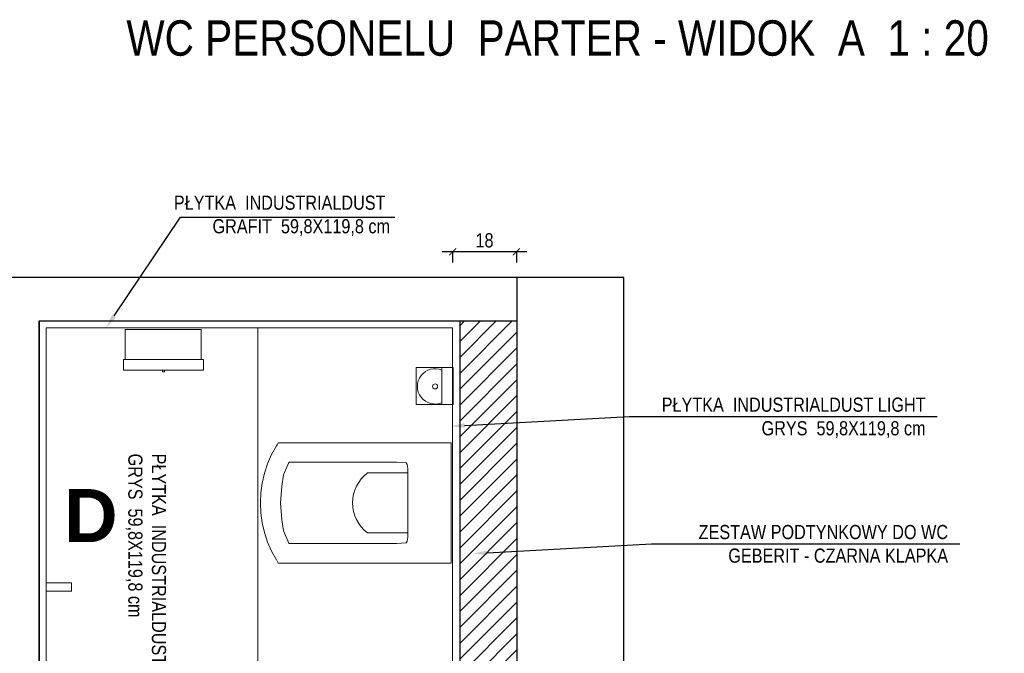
# Model space of a CAD drawing. Header units: millimetres. Extents: x -9038497 to 54128, y -10570064 to 59476.
# Tile 107 of 135: x 48381 to 48659, y 20646 to 20825. Entities that reach past the tile are written whole.
import ezdxf
from ezdxf import colors
from ezdxf.entities.mleader import LeaderData, LeaderLine
from ezdxf.math import Vec2, Vec3

# ---------------------------------------------------------------- set-up
doc = ezdxf.new("R2010")
doc.units = ezdxf.units.MM
doc.header["$LTSCALE"] = 0.8
doc.header["$PDMODE"] = 2
for name, color, linetype, lineweight in [('0 proj_schody', 2, 'Continuous', 18), ('0 proj_widok widok widok', 7, 'Continuous', 0), ('0 proj_wyposażenie sanitarne', 40, 'Continuous', 18), ('SCIANY', 1, 'Continuous', 30), ('tynk', 252, 'Continuous', 5)]:
    doc.layers.add(name, color=color, linetype=linetype, lineweight=lineweight)
doc.styles.get("Standard").update_dxf_attribs({"font": 'g12f13.shx', "width": 0.8, "height": 10})
doc.styles.add('WYMIAR-20', font='ARIALN.TTF', dxfattribs={"height": 4})
doc.styles.add('WYMIAR-50', font='ARIALN.TTF', dxfattribs={"height": 10})
doc.dimstyles.new('SKALA-20', dxfattribs={"dimscale": 2, "dimtxt": 2, "dimasz": 1, "dimexe": 1.5, "dimexo": 1.5, "dimgap": 0.6, "dimtad": 1, "dimdec": 1, "dimrnd": 0.5, "dimdsep": 46, "dimtxsty": 'WYMIAR-20', "dimblk": 'ARCHTICK', "dimcen": 1.2, "dimdle": 1.5, "dimclrd": 256, "dimclre": 256, "dimclrt": 256, "dimadec": 0, "dimazin": 0, "dimtfac": 0.5, "dimtdec": 1, "dimtix": 1, "dimtmove": 2, "dimatfit": 3, "dimfxl": 2, "dimfxlon": 1, "dimtolj": 1, "dimarcsym": 0})

# ---------------------------------------------------------------- blocks, each defined once
blk = doc.blocks.new('_ArchTick')
at = {"color": 0, "linetype": 'ByBlock', "const_width": 0.15}
blk.add_lwpolyline([(-0.5, -0.5), (0.5, 0.5)], dxfattribs=at)
blk = doc.blocks.new('*D2523')
at = {"layer": '0 proj_widok widok widok', "lineweight": -2, "transparency": 16777216}
for p, q in [((48524.45, 20759.72), (48500.45, 20759.72)), ((48503.45, 20759.72), (48503.45, 20756.72)), ((48521.45, 20759.72), (48521.45, 20756.72))]:
    blk.add_line(p, q, dxfattribs=at)
at = {"layer": 'Defpoints', "color": 0, "lineweight": 0, "transparency": 16777216}
for p in [(48503.45, 20761.14), (48521.45, 20761.14), (48503.45, 20759.72)]:
    blk.add_point(p, dxfattribs=at)
at = {"layer": '0 proj_widok widok widok', "lineweight": -2, "transparency": 16777216, "xscale": 2, "yscale": 2, "zscale": 2, "rotation": 180}
blk.add_blockref('_ArchTick', (48503.45, 20759.72), dxfattribs=at)
at = {"layer": '0 proj_widok widok widok', "lineweight": -2, "transparency": 16777216, "xscale": 2, "yscale": 2, "zscale": 2}
blk.add_blockref('_ArchTick', (48521.45, 20759.72), dxfattribs=at)
at = {"layer": '0 proj_widok widok widok', "lineweight": 0, "transparency": 16777216, "insert": (48512.45, 20762.96), "char_height": 4, "attachment_point": 5, "style": 'WYMIAR-20'}
blk.add_mtext('\\A1;18', dxfattribs=at)
blk = doc.blocks.new('roca gap wc rzut')
at = {"layer": '0 proj_wyposażenie sanitarne'}
for p, q in [((-830.27, 29352.38), (-864.27, 29352.38)), ((-858.58, 29339.65), (-858.77, 29336.95)), ((-858.13, 29339.94), (-858.58, 29339.65)), ((-856.96, 29340.08), (-858.13, 29339.94)), ((-847.27, 29340.08), (-856.96, 29340.08)), ((-847.27, 29340.08), (-837.58, 29340.08)), ((-837.58, 29340.08), (-836.4, 29339.94)), ((-836.4, 29339.94), (-835.95, 29339.65)), ((-835.95, 29339.65), (-835.77, 29336.95)), ((-858.77, 29306.54), (-858.65, 29306.44)), ((-858.65, 29306.44), (-855.16, 29305)), ((-855.16, 29305), (-852.04, 29304.45)), ((-852.04, 29304.45), (-847.27, 29304.14)), ((-842.5, 29304.45), (-847.27, 29304.14)), ((-839.38, 29305), (-842.5, 29304.45)), ((-835.89, 29306.44), (-839.38, 29305)), ((-835.77, 29306.54), (-835.89, 29306.44))]:
    blk.add_line(p, q, dxfattribs=at)
for points in [[(-864.27, 29352.38), (-864.27, 29303.49)], [(-830.27, 29303.49), (-830.27, 29352.38)], [(-855.77, 29340.08), (-855.77, 29328.69)], [(-838.77, 29328.69), (-838.77, 29340.08)], [(-858.77, 29336.95), (-858.77, 29306.54)], [(-835.77, 29306.54), (-835.77, 29336.95)], [(-864.27, 29303.49), (-863.71, 29303.13), (-863.38, 29302.94), (-860.95, 29301.6), (-858.35, 29300.48), (-855.63, 29299.58), (-852.88, 29298.95), (-850.08, 29298.56), (-847.27, 29298.43), (-844.45, 29298.56), (-841.65, 29298.95), (-838.9, 29299.58), (-836.19, 29300.48), (-833.59, 29301.6), (-831.15, 29302.94), (-830.83, 29303.13), (-830.27, 29303.49)]]:
    blk.add_lwpolyline(points, dxfattribs=at)
blk.add_arc((-847.27, 29335.2), 10.7, 217.4191, 322.5809, dxfattribs=at)
blk = doc.blocks.new('szczotka wc rz')
at = {"layer": '0 proj_wyposażenie sanitarne', "lineweight": 0}
blk.add_line((-2549.15, 1881.62), (-2538.65, 1881.62), dxfattribs=at)
blk.add_lwpolyline([(-2549.15, 1878.41), (-2538.65, 1878.41), (-2538.65, 1888.91), (-2549.15, 1888.91)], close=True, dxfattribs=at)
blk.add_circle((-2543.99, 1883.55), 0.71, dxfattribs=at)
blk.add_arc((-2543.99, 1883.55), 5, 337.2512, 202.7488, dxfattribs=at)
blk = doc.blocks.new('poj na papier toal. bok')
at = {"layer": '0 proj_wyposażenie sanitarne', "lineweight": 0}
for p, q in [((-2521.1, 1876.23), (-2521.1, 1854.74)), ((-2512.6, 1876.23), (-2521.1, 1876.23)), ((-2512.6, 1876.83), (-2509.6, 1876.83)), ((-2512.6, 1876.83), (-2512.6, 1854.23)), ((-2509.6, 1876.83), (-2509.6, 1854.23)), ((-2512.6, 1854.74), (-2521.1, 1854.74)), ((-2512.6, 1854.23), (-2509.6, 1854.23))]:
    blk.add_line(p, q, dxfattribs=at)
blk.add_lwpolyline([(-2509.05, 1865.81), (-2509.6, 1865.81), (-2509.6, 1865.25), (-2509.05, 1865.25)], close=True, dxfattribs=at)

msp = doc.modelspace()

# ---------------------------------------------------------------- hatches: boundary and pattern name
at = {"layer": '0 proj_widok widok widok', "lineweight": 0, "true_color": 0x636466, "transparency": 33554687}
h = msp.add_hatch(dxfattribs=at)
h.set_pattern_fill('ANSI31', color=251)
h.set_pattern_definition([(45, (-101266.953, 24106.7605), (-2.24506403, 2.24506403), [])])
h.paths.add_polyline_path([(48521.6, 20740.2), (48505.43, 20740.2), (48505.43, 20636.2), (48521.6, 20636.2)])

# ---------------------------------------------------------------- linework, layer by layer
at = {"layer": '0 proj_schody', "lineweight": 0}
for p, q in [((48395.73, 20666.18), (48388.44, 20666.18)), ((48395.73, 20663.75), (48395.73, 20666.18)), ((48388.61, 20663.75), (48395.73, 20663.75))]:
    msp.add_line(p, q, dxfattribs=at)
at = {"layer": '0 proj_widok widok widok', "lineweight": 0}
msp.add_line((48448.42, 20738.2), (48448.42, 20493.93), dxfattribs=at)
at = {"layer": 'SCIANY', "ltscale": 40}
for p, q in [((48551.83, 20752.46), (48227.1, 20752.46)), ((48521.6, 20752.46), (48521.6, 20524.07)), ((48551.83, 20474.32), (48551.83, 20752.46)), ((48386.6, 20740.2), (48386.6, 20636.2)), ((48386.6, 20636.2), (48386.6, 20740.2)), ((48386.6, 20740.2), (48521.6, 20740.2)), ((48505.43, 20740.2), (48505.43, 20636.2))]:
    msp.add_line(p, q, dxfattribs=at)
at = {"layer": 'tynk', "lineweight": 0, "ltscale": 40}
for p, q in [((48503.43, 20738.2), (48388.6, 20738.2)), ((48388.6, 20738.2), (48388.6, 20638.2)), ((48503.43, 20638.2), (48503.43, 20738.2))]:
    msp.add_line(p, q, dxfattribs=at)

# ---------------------------------------------------------------- block references
at = {"layer": '0 proj_widok widok widok', "lineweight": 0}
for name, p, rotation in [('poj na papier toal. bok', (46556.16, 18216.71), 270), ('szczotka wc rz', (50382.03, 23265.68), 89.99999999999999), ('roca gap wc rzut', (19150.68, 19841.48), 270)]:
    msp.add_blockref(name, p, dxfattribs=dict(at, rotation=rotation))

# ---------------------------------------------------------------- texts
for s, width, gutter_width, insert, char_height, attachment_point, style in [('WC PERSONELU  PARTER - WIDOK  A  1 : 20 ', 261.731, 50, (48411.23, 20825.18), 10, 1, 'WYMIAR-50'), ('PŁYTKA  INDUSTRIALDUST  GRAFIT  59,8X119,8 cm  ', 78.8002, 20, (48485.74, 20775.63), 4, 3, 'WYMIAR-20'), ('PŁYTKA  INDUSTRIALDUST LIGHT GRYS  59,8X119,8 cm  ', 78.8002, 20, (48637.11, 20718.52), 4, 3, 'WYMIAR-20'), ('{\\fArial Unicode MS|b1|i0|c238|p34;D}', 21.4671, 50, (48393.63, 20692.67), 15, 1, 'WYMIAR-50'), ('ZESTAW PODTYNKOWY DO WC GEBERIT - CZARNA KLAPKA  ', 78.8002, 20, (48643.47, 20682.51), 4, 3, 'WYMIAR-20')]:
    msp.add_mtext_dynamic_manual_height_columns(s, width=width, gutter_width=gutter_width, heights=[0], dxfattribs=dict(at, insert=insert, char_height=char_height, attachment_point=attachment_point, style=style))
at = {"layer": '0 proj_widok widok widok', "lineweight": 0, "insert": (48422.44, 20702.69), "char_height": 4, "attachment_point": 1, "rotation": 270, "style": 'WYMIAR-20'}
msp.add_mtext_dynamic_manual_height_columns('PŁYTKA  INDUSTRIALDUST LIGHT GRYS  59,8X119,8 cm  ', width=78.8002, gutter_width=20, heights=[0], dxfattribs=at)

# ---------------------------------------------------------------- dimensions: what is measured, and where the dimension line sits
at = {"layer": '0 proj_widok widok widok', "lineweight": 0}
dim = msp.add_linear_dim(base=(48503.45, 20759.72), p1=(48521.45, 20761.14), p2=(48503.45, 20761.14), dimstyle='SKALA-20', dxfattribs=at)
dim.commit()
dim.dimension.update_dxf_attribs({"geometry": '*D2523', "text_midpoint": (48512.45, 20762.96)})

# ---------------------------------------------------------------- leaders
ml = msp.add_multileader_mtext('Standard', dxfattribs=at)
ml.set_content('', color=256)
ml.set_leader_properties()
ml.build(insert=Vec2(0, 0))
ml.multileader.update_dxf_attribs({"text_right_attachment_type": 6, "dogleg_length": 0.36})
ctx = ml.context
ctx.base_point, ctx.plane_origin = Vec3(48487.07, 20769.49), Vec3(48405.52, 20738.28)
ctx.right_attachment = 6
notes = []
notes.append((ctx, [(0, (1, 1, 0), (48426.53, 20769.49), (1, 0), 60.54, [(0, [(48405.52, 20738.28)], 0, [])])]))
ctx.mtext.insert, ctx.mtext.flow_direction = Vec3(48489.07, 20771.49), 5
ml = msp.add_multileader_mtext('Standard', dxfattribs=at)
ml.set_content('', color=256)
ml.set_leader_properties()
ml.build(insert=Vec2(0, 0))
ml.multileader.update_dxf_attribs({"text_right_attachment_type": 6, "dogleg_length": 0.36})
ctx = ml.context
ctx.base_point, ctx.plane_origin = Vec3(48640.4, 20713.17), Vec3(48543.04, 20742.38)
ctx.right_attachment = 6
notes.append((ctx, [(0, (1, 1, 0), (48553.33, 20713.17), (1, 0), 87.07, [(0, [(48502.82, 20710.42)], 0, [])])]))
ctx.mtext.insert, ctx.mtext.flow_direction = Vec3(48642.4, 20715.17), 5
ml = msp.add_multileader_mtext('Standard', dxfattribs=at)
ml.set_content('', color=256)
ml.set_leader_properties()
ml.build(insert=Vec2(0, 0))
ml.multileader.update_dxf_attribs({"text_right_attachment_type": 6, "dogleg_length": 0.36})
ctx = ml.context
ctx.base_point, ctx.plane_origin = Vec3(48646.75, 20677.16), Vec3(48549.4, 20706.37)
ctx.right_attachment = 6
notes.append((ctx, [(0, (1, 1, 0), (48559.68, 20677.16), (1, 0), 87.07, [(0, [(48509.18, 20674.41)], 0, [])])]))
ctx.mtext.insert, ctx.mtext.flow_direction = Vec3(48648.75, 20679.16), 5
for ctx, leaders in notes:
    for number, flags, end, landing, length, lines in leaders:
        leader = LeaderData()
        leader.index, (leader.has_last_leader_line, leader.has_dogleg_vector, leader.attachment_direction) = number, flags
        leader.last_leader_point, leader.dogleg_vector, leader.dogleg_length = Vec3(end), Vec3(landing), length
        for number, points, colour, breaks in lines:
            line = LeaderLine()
            line.index, line.vertices, line.color, line.breaks = number, Vec3.list(points), colors.encode_raw_color(colour), breaks
            leader.lines.append(line)
        ctx.leaders.append(leader)

doc.saveas('drawing.dxf')
